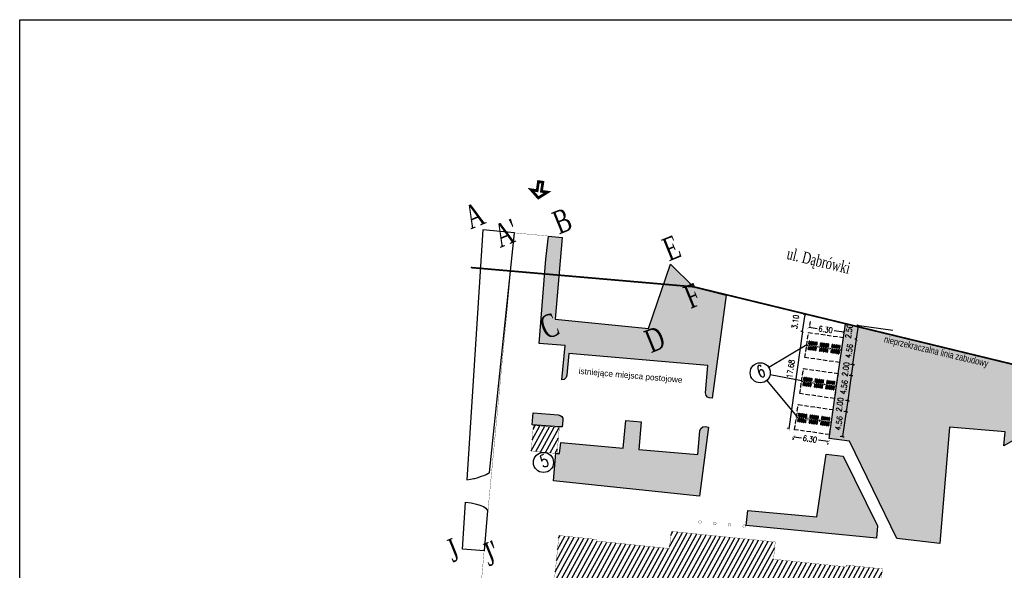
# Model space of a CAD drawing. Header units: millimetres. Extents: x 35493 to 180603, y 21087 to 91186.
# Tile 2 of 6: x 138186 to 155925, y 31745 to 41659. Entities that reach past the tile are written whole.
import ezdxf

# ---------------------------------------------------------------- set-up
doc = ezdxf.new("R2010")
doc.units = ezdxf.units.MM
doc.linetypes.add('DASHED2', pattern=[0.375, 0.25, -0.125])
doc.linetypes.add('HIDDEN2', pattern=[4.7625, 3.175, -1.5875])
doc.layers.add('area', color=6, linetype='Continuous', plot=False)
for name, color, linetype in [('Budynki', 7, 'Continuous'), ('ci', 9, 'Continuous'), ('dim', 40, 'Continuous'), ('hatch', 9, 'Continuous'), ('OPIS', 2, 'Continuous'), ('TEXT', 2, 'Continuous'), ('ZIELEN', 84, 'Continuous')]:
    doc.layers.add(name, color=color, linetype=linetype)
doc.layers.add('sc', color=4, linetype='Continuous', lineweight=30)
doc.styles.add('arialce', font='arial.ttf', dxfattribs={"width": 0.8})
doc.styles.add('ROMANS', font='romans.shx', dxfattribs={"width": 0.7})
doc.styles.get("Standard").update_dxf_attribs({"font": 'arial.ttf', "height": 20})
doc.dimstyles.new('SS', dxfattribs={"dimtxt": 100, "dimasz": 50, "dimexe": 30, "dimexo": 200, "dimgap": 50, "dimtad": 1, "dimlfac": 0.01, "dimrnd": 0.01, "dimzin": 4, "dimdsep": 46, "dimtxsty": 'ROMANS', "dimblk": 'ARCHTICK', "dimcen": 50, "dimclrd": 256, "dimclre": 256, "dimclrt": 3, "dimadec": 0, "dimazin": 0, "dimtfac": 1.2, "dimtmove": 2, "dimatfit": 3, "dimldrblk": 'ARCHTICK', "dimfxl": 1, "dimtolj": 1, "dimarcsym": 0})
pattern_1 = [(61.192566, (25260.98, -72572.43), (-69.55188, 38.248222), [])]

# ---------------------------------------------------------------- blocks, each defined once
blk = doc.blocks.new('_ArchTick')
at = {"color": 0, "linetype": 'ByBlock', "const_width": 0.15}
blk.add_lwpolyline([(-0.5, -0.5), (0.5, 0.5)], dxfattribs=at)
blk = doc.blocks.new('*D5')
at = {"layer": 'Defpoints', "color": 0, "ltscale": 0.2, "transparency": 16777216}
for p in [(152957, 35487), (152929, 35289), (153168, 35255)]:
    blk.add_point(p, dxfattribs=at)
at = {"layer": 'dim', "lineweight": -2, "ltscale": 0.2, "transparency": 16777216}
for p, q in [((153155, 35459), (153226, 35448)), ((153197, 35453), (153168, 35255)), ((153127, 35261), (153198, 35250))]:
    blk.add_line(p, q, dxfattribs=at)
at = {"layer": 'dim', "lineweight": -2, "ltscale": 0.2, "transparency": 16777216, "xscale": 50, "yscale": 50, "zscale": 50}
for p, rotation in [((153197, 35453), 81.8621941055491), ((153168, 35255), 261.8621941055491)]:
    blk.add_blockref('_ArchTick', p, dxfattribs=dict(at, rotation=rotation))
at = {"layer": 'dim', "color": 3, "ltscale": 0.2, "transparency": 16777216, "insert": (153068, 35365), "char_height": 100, "attachment_point": 5, "rotation": 81.8622, "style": 'ROMANS'}
blk.add_mtext('\\A1;2.00', dxfattribs=at)
blk = doc.blocks.new('*D6')
at = {"layer": 'Defpoints', "color": 0, "ltscale": 0.2, "transparency": 16777216}
for p in [(152929, 35289), (152864, 34838), (153104, 34803)]:
    blk.add_point(p, dxfattribs=at)
at = {"layer": 'dim', "lineweight": -2, "ltscale": 0.2, "transparency": 16777216}
for p, q in [((153168, 35255), (153104, 34803)), ((153127, 35261), (153198, 35250)), ((153062, 34809), (153134, 34799))]:
    blk.add_line(p, q, dxfattribs=at)
at = {"layer": 'dim', "lineweight": -2, "ltscale": 0.2, "transparency": 16777216, "xscale": 50, "yscale": 50, "zscale": 50}
for p, rotation in [((153168, 35255), 81.8621941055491), ((153104, 34803), 261.8621941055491)]:
    blk.add_blockref('_ArchTick', p, dxfattribs=dict(at, rotation=rotation))
at = {"layer": 'dim', "color": 3, "ltscale": 0.2, "transparency": 16777216, "insert": (153037, 35043), "char_height": 100, "attachment_point": 5, "rotation": 81.8622, "style": 'ROMANS'}
blk.add_mtext('\\A1;4.56', dxfattribs=at)
blk = doc.blocks.new('*D7')
at = {"layer": 'Defpoints', "color": 0, "ltscale": 0.2, "transparency": 16777216}
for p in [(152864, 34838), (152836, 34640), (153076, 34605)]:
    blk.add_point(p, dxfattribs=at)
at = {"layer": 'dim', "lineweight": -2, "ltscale": 0.2, "transparency": 16777216}
for p, q in [((153062, 34809), (153134, 34799)), ((153104, 34803), (153076, 34605)), ((153034, 34611), (153105, 34601))]:
    blk.add_line(p, q, dxfattribs=at)
at = {"layer": 'dim', "lineweight": -2, "ltscale": 0.2, "transparency": 16777216, "xscale": 50, "yscale": 50, "zscale": 50}
for p, rotation in [((153104, 34803), 81.8621941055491), ((153076, 34605), 261.8621941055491)]:
    blk.add_blockref('_ArchTick', p, dxfattribs=dict(at, rotation=rotation))
at = {"layer": 'dim', "color": 3, "ltscale": 0.2, "transparency": 16777216, "insert": (152960, 34729), "char_height": 100, "attachment_point": 5, "rotation": 81.8622, "style": 'ROMANS'}
blk.add_mtext('\\A1;2.00', dxfattribs=at)
blk = doc.blocks.new('*D8')
at = {"layer": 'Defpoints', "color": 0, "ltscale": 0.2, "transparency": 16777216}
for p in [(152836, 34640), (152771, 34188), (153011, 34154)]:
    blk.add_point(p, dxfattribs=at)
at = {"layer": 'dim', "lineweight": -2, "ltscale": 0.2, "transparency": 16777216}
for p, q in [((153076, 34605), (153011, 34154)), ((153034, 34611), (153105, 34601)), ((152969, 34160), (153041, 34150))]:
    blk.add_line(p, q, dxfattribs=at)
at = {"layer": 'dim', "lineweight": -2, "ltscale": 0.2, "transparency": 16777216, "xscale": 50, "yscale": 50, "zscale": 50}
for p, rotation in [((153076, 34605), 81.8621941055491), ((153011, 34154), 261.8621941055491)]:
    blk.add_blockref('_ArchTick', p, dxfattribs=dict(at, rotation=rotation))
at = {"layer": 'dim', "color": 3, "ltscale": 0.2, "transparency": 16777216, "insert": (152944, 34394), "char_height": 100, "attachment_point": 5, "rotation": 81.8622, "style": 'ROMANS'}
blk.add_mtext('\\A1;4.56', dxfattribs=at)
blk = doc.blocks.new('*D9')
at = {"layer": 'Defpoints', "color": 0, "ltscale": 0.2, "transparency": 16777216}
for p in [(153261, 35904), (153453, 35877), (152957, 35487)]:
    blk.add_point(p, dxfattribs=at)
at = {"layer": 'dim', "lineweight": -2, "ltscale": 0.2, "transparency": 16777216}
for p, q in [((153197, 35453), (153261, 35904)), ((153255, 35905), (153232, 35908)), ((153155, 35459), (153226, 35448))]:
    blk.add_line(p, q, dxfattribs=at)
at = {"layer": 'dim', "lineweight": -2, "ltscale": 0.2, "transparency": 16777216, "xscale": 50, "yscale": 50, "zscale": 50}
for p, rotation in [((153261, 35904), 81.86219410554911), ((153197, 35453), 261.8621941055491)]:
    blk.add_blockref('_ArchTick', p, dxfattribs=dict(at, rotation=rotation))
at = {"layer": 'dim', "color": 3, "ltscale": 0.2, "transparency": 16777216, "insert": (153130, 35693), "char_height": 100, "attachment_point": 5, "rotation": 81.8622, "style": 'ROMANS'}
blk.add_mtext('\\A1;4.56', dxfattribs=at)
blk = doc.blocks.new('*D10')
at = {"layer": 'Defpoints', "color": 0, "ltscale": 0.2, "transparency": 16777216}
for p in [(153297, 36152), (154112, 36035), (153453, 35877)]:
    blk.add_point(p, dxfattribs=at)
at = {"layer": 'dim', "lineweight": -2, "ltscale": 0.2, "transparency": 16777216}
for p, q in [((153261, 35904), (153297, 36152)), ((153914, 36063), (153267, 36156)), ((153255, 35905), (153232, 35908))]:
    blk.add_line(p, q, dxfattribs=at)
at = {"layer": 'dim', "lineweight": -2, "ltscale": 0.2, "transparency": 16777216, "xscale": 50, "yscale": 50, "zscale": 50}
for p, rotation in [((153297, 36152), 81.86219410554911), ((153261, 35904), 261.8621941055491)]:
    blk.add_blockref('_ArchTick', p, dxfattribs=dict(at, rotation=rotation))
at = {"layer": 'dim', "color": 3, "ltscale": 0.2, "transparency": 16777216, "insert": (153126, 36050), "char_height": 100, "attachment_point": 5, "rotation": 81.8622, "style": 'ROMANS'}
blk.add_mtext('\\A1;2.50', dxfattribs=at)
blk = doc.blocks.new('*D11')
at = {"layer": 'Defpoints', "color": 0, "ltscale": 0.2, "transparency": 16777216}
for p in [(152398, 36028), (152411, 36123), (153021, 35938)]:
    blk.add_point(p, dxfattribs=at)
at = {"layer": 'dim', "lineweight": -2, "ltscale": 0.2, "transparency": 16777216}
for p, q in [((152426, 36226), (152416, 36152)), ((152411, 36123), (152552, 36102)), ((153035, 36033), (152859, 36059)), ((153050, 36136), (153039, 36063))]:
    blk.add_line(p, q, dxfattribs=at)
at = {"layer": 'dim', "lineweight": -2, "ltscale": 0.2, "transparency": 16777216, "xscale": 50, "yscale": 50, "zscale": 50}
for p, rotation in [((152411, 36123), 171.8621941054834), ((153035, 36033), 351.8621941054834)]:
    blk.add_blockref('_ArchTick', p, dxfattribs=dict(at, rotation=rotation))
at = {"layer": 'dim', "color": 3, "ltscale": 0.2, "transparency": 16777216, "insert": (152705, 36081), "char_height": 100, "attachment_point": 5, "rotation": 351.8622, "style": 'ROMANS'}
blk.add_mtext('\\A1;6.30', dxfattribs=at)
blk = doc.blocks.new('*D12')
at = {"layer": 'Defpoints', "color": 0, "ltscale": 0.2, "transparency": 16777216}
for p in [(152150, 34295), (152753, 34062), (152774, 34206)]:
    blk.add_point(p, dxfattribs=at)
at = {"layer": 'dim', "lineweight": -2, "ltscale": 0.2, "transparency": 16777216}
for p, q in [((152122, 34097), (152125, 34122)), ((152130, 34151), (152268, 34132)), ((152753, 34062), (152575, 34088)), ((152745, 34008), (152749, 34033))]:
    blk.add_line(p, q, dxfattribs=at)
at = {"layer": 'dim', "lineweight": -2, "ltscale": 0.2, "transparency": 16777216, "xscale": 50, "yscale": 50, "zscale": 50}
for p, rotation in [((152130, 34151), 171.862194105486), ((152753, 34062), 351.862194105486)]:
    blk.add_blockref('_ArchTick', p, dxfattribs=dict(at, rotation=rotation))
at = {"layer": 'dim', "color": 3, "ltscale": 0.2, "transparency": 16777216, "insert": (152422, 34110), "char_height": 100, "attachment_point": 5, "rotation": 351.8622, "style": 'ROMANS'}
blk.add_mtext('\\A1;6.30', dxfattribs=at)
blk = doc.blocks.new('*D13')
at = {"layer": 'Defpoints', "color": 0, "ltscale": 0.2, "transparency": 16777216}
for p in [(152469, 36017), (152040, 34293), (152219, 34267)]:
    blk.add_point(p, dxfattribs=at)
at = {"layer": 'dim', "lineweight": -2, "ltscale": 0.2, "transparency": 16777216}
for p, q in [((152291, 36043), (152040, 34293)), ((152271, 36046), (152261, 36047)), ((152021, 34295), (152011, 34297))]:
    blk.add_line(p, q, dxfattribs=at)
at = {"layer": 'dim', "lineweight": -2, "ltscale": 0.2, "transparency": 16777216, "xscale": 50, "yscale": 50, "zscale": 50}
for p, rotation in [((152291, 36043), 81.86219410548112), ((152040, 34293), 261.8621941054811)]:
    blk.add_blockref('_ArchTick', p, dxfattribs=dict(at, rotation=rotation))
at = {"layer": 'dim', "color": 3, "ltscale": 0.2, "transparency": 16777216, "insert": (152076, 35372), "char_height": 100, "attachment_point": 5, "rotation": 81.8622, "style": 'ROMANS'}
blk.add_mtext('\\A1;17.68', dxfattribs=at)
blk = doc.blocks.new('*D14')
at = {"layer": 'Defpoints', "color": 0, "ltscale": 0.2, "transparency": 16777216}
for p in [(152334, 36349), (152513, 36324), (152469, 36017)]:
    blk.add_point(p, dxfattribs=at)
at = {"layer": 'dim', "lineweight": -2, "ltscale": 0.2, "transparency": 16777216}
for p, q in [((152291, 36043), (152334, 36349)), ((152315, 36352), (152305, 36354)), ((152271, 36046), (152261, 36047))]:
    blk.add_line(p, q, dxfattribs=at)
at = {"layer": 'dim', "lineweight": -2, "ltscale": 0.2, "transparency": 16777216, "xscale": 50, "yscale": 50, "zscale": 50}
for p, rotation in [((152334, 36349), 81.86219410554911), ((152291, 36043), 261.8621941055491)]:
    blk.add_blockref('_ArchTick', p, dxfattribs=dict(at, rotation=rotation))
at = {"layer": 'dim', "color": 3, "ltscale": 0.2, "transparency": 16777216, "insert": (152159, 36218), "char_height": 100, "attachment_point": 5, "rotation": 81.8622, "style": 'ROMANS'}
blk.add_mtext('\\A1;3.10', dxfattribs=at)
blk = doc.blocks.new('st5')
at = {"color": 7, "linetype": 'Continuous', "lineweight": 25}
for p, q in [((-144, -3), (-144, 0)), ((-144, 0), (0, 0)), ((-144, -3), (0, -3)), ((-144, -41), (-144, -38)), ((-144, -38), (0, -38)), ((-144, -41), (0, -41)), ((-143, -3), (-143, -5)), ((-143, -5), (-143, -34)), ((-143, -34), (-143, -36)), ((-143, -36), (-143, -38)), ((-143, -41), (-143, -53)), ((-143, -53), (-143, -54)), ((-141, -5), (-141, -3)), ((-141, -34), (-141, -5)), ((-141, -36), (-141, -34)), ((-141, -38), (-141, -36)), ((-141, -53), (-141, -41)), ((-135, -53), (-141, -53)), ((-141, -53), (-141, -53)), ((-141, -54), (-141, -53)), ((-141, -54), (-135, -54)), ((-135, -3), (-135, -5)), ((-135, -5), (-135, -34)), ((-135, -34), (-135, -36)), ((-135, -36), (-135, -38)), ((-135, -41), (-135, -53)), ((-135, -53), (-135, -53)), ((-135, -54), (-135, -53)), ((-133, -5), (-133, -3)), ((-133, -34), (-133, -5)), ((-133, -36), (-133, -34)), ((-133, -38), (-133, -36)), ((-133, -53), (-133, -41)), ((-133, -54), (-133, -53)), ((-110, -3), (-110, -5)), ((-110, -5), (-110, -34)), ((-110, -34), (-110, -37)), ((-110, -37), (-110, -38)), ((-110, -41), (-110, -53)), ((-110, -53), (-110, -54)), ((-108, -5), (-108, -3)), ((-108, -34), (-108, -5)), ((-108, -37), (-108, -34)), ((-108, -38), (-108, -37)), ((-108, -53), (-108, -41)), ((-102, -52), (-108, -52)), ((-108, -53), (-108, -53)), ((-108, -54), (-108, -53)), ((-108, -54), (-102, -54)), ((-102, -3), (-102, -5)), ((-102, -5), (-102, -34)), ((-102, -34), (-102, -37)), ((-102, -37), (-102, -38)), ((-102, -41), (-102, -53)), ((-102, -53), (-102, -53)), ((-102, -54), (-102, -53)), ((-100, -5), (-100, -3)), ((-100, -34), (-100, -5)), ((-100, -37), (-100, -34)), ((-100, -38), (-100, -37)), ((-100, -53), (-100, -41)), ((-100, -54), (-100, -53)), ((-77, -3), (-77, -5)), ((-77, -5), (-77, -34)), ((-77, -34), (-77, -36)), ((-77, -36), (-77, -38)), ((-77, -41), (-77, -53)), ((-77, -53), (-77, -54)), ((-75, -5), (-75, -3)), ((-75, -34), (-75, -5)), ((-75, -36), (-75, -34)), ((-75, -38), (-75, -36)), ((-75, -53), (-75, -41)), ((-69, -53), (-75, -53)), ((-75, -53), (-75, -53)), ((-75, -54), (-75, -53)), ((-75, -54), (-69, -54)), ((-69, -3), (-69, -5)), ((-69, -5), (-69, -34)), ((-69, -34), (-69, -36)), ((-69, -36), (-69, -38)), ((-69, -41), (-69, -53)), ((-69, -53), (-69, -53)), ((-69, -54), (-69, -53)), ((-67, -5), (-67, -3)), ((-67, -34), (-67, -5)), ((-67, -36), (-67, -34)), ((-67, -38), (-67, -36)), ((-67, -53), (-67, -41)), ((-67, -54), (-67, -53)), ((-44, -3), (-44, -5)), ((-44, -5), (-44, -34)), ((-44, -34), (-44, -37)), ((-44, -37), (-44, -38)), ((-44, -41), (-44, -53)), ((-44, -53), (-44, -54)), ((-42, -5), (-42, -3)), ((-42, -34), (-42, -5)), ((-42, -37), (-42, -34)), ((-42, -38), (-42, -37)), ((-42, -53), (-42, -41)), ((-36, -52), (-42, -52)), ((-42, -53), (-42, -53)), ((-42, -54), (-42, -53)), ((-42, -54), (-36, -54)), ((-36, -3), (-36, -5)), ((-36, -5), (-36, -34)), ((-36, -34), (-36, -37)), ((-36, -37), (-36, -38)), ((-36, -41), (-36, -53)), ((-36, -53), (-36, -53)), ((-36, -54), (-36, -53)), ((-34, -5), (-34, -3)), ((-34, -34), (-34, -5)), ((-34, -37), (-34, -34)), ((-34, -38), (-34, -37)), ((-34, -53), (-34, -41)), ((-34, -54), (-34, -53)), ((-11, -3), (-11, -5)), ((-11, -5), (-11, -34)), ((-11, -34), (-11, -36)), ((-11, -36), (-11, -38)), ((-11, -41), (-11, -53)), ((-11, -53), (-11, -54)), ((-9, -5), (-9, -3)), ((-9, -34), (-9, -5)), ((-9, -36), (-9, -34)), ((-9, -38), (-9, -36)), ((-9, -53), (-9, -41)), ((-3, -53), (-9, -53)), ((-9, -53), (-9, -53)), ((-9, -54), (-9, -53)), ((-9, -54), (-3, -54)), ((-3, -3), (-3, -5)), ((-3, -5), (-3, -34)), ((-3, -34), (-3, -36)), ((-3, -36), (-3, -38)), ((-3, -41), (-3, -53)), ((-3, -53), (-3, -53)), ((-3, -54), (-3, -53)), ((-1, -5), (-1, -3)), ((-1, -34), (-1, -5)), ((-1, -36), (-1, -34)), ((-1, -38), (-1, -36)), ((-1, -53), (-1, -41)), ((-1, -54), (-1, -53)), ((0, -3), (0, 0)), ((0, -41), (0, -38))]:
    blk.add_line(p, q, dxfattribs=at)
at = {"color": 8, "linetype": 'Continuous', "lineweight": 25, "flags": 128}
for points in [[(-143, -5), (-143, -5), (-143, -5), (-143, -5), (-143, -5), (-143, -5), (-142, -5), (-142, -5), (-142, -5), (-142, -5), (-142, -5), (-142, -5), (-141, -5), (-141, -5), (-141, -5), (-141, -5), (-141, -5)], [(-143, -34), (-143, -34), (-143, -34), (-143, -34), (-143, -34), (-143, -34), (-142, -34), (-142, -34), (-142, -34), (-142, -34), (-142, -34), (-142, -34), (-141, -34), (-141, -34), (-141, -34), (-141, -34), (-141, -34)], [(-143, -36), (-143, -36), (-143, -37), (-143, -37), (-143, -37), (-143, -37), (-142, -37), (-142, -37), (-142, -37), (-142, -37), (-142, -37), (-142, -37), (-141, -37), (-141, -37), (-141, -36), (-141, -36), (-141, -36)], [(-141, -53), (-141, -53), (-141, -53), (-141, -53), (-141, -53), (-142, -53), (-142, -54), (-142, -54), (-142, -54), (-142, -54), (-142, -54), (-143, -53), (-143, -53), (-143, -53), (-143, -53), (-143, -53), (-143, -53)], [(-135, -5), (-135, -5), (-135, -5), (-135, -5), (-134, -5), (-134, -5), (-134, -5), (-134, -5), (-134, -5), (-134, -5), (-133, -5), (-133, -5), (-133, -5), (-133, -5), (-133, -5), (-133, -5), (-133, -5)], [(-135, -34), (-135, -34), (-135, -34), (-135, -34), (-134, -34), (-134, -34), (-134, -34), (-134, -34), (-134, -34), (-134, -34), (-133, -34), (-133, -34), (-133, -34), (-133, -34), (-133, -34), (-133, -34), (-133, -34)], [(-135, -36), (-135, -36), (-135, -37), (-135, -37), (-134, -37), (-134, -37), (-134, -37), (-134, -37), (-134, -37), (-134, -37), (-133, -37), (-133, -37), (-133, -37), (-133, -37), (-133, -36), (-133, -36), (-133, -36)], [(-133, -53), (-133, -53), (-133, -53), (-133, -53), (-133, -53), (-133, -53), (-133, -54), (-134, -54), (-134, -54), (-134, -54), (-134, -54), (-134, -53), (-134, -53), (-135, -53), (-135, -53), (-135, -53), (-135, -53)], [(-110, -5), (-110, -5), (-110, -5), (-110, -5), (-110, -5), (-110, -5), (-109, -5), (-109, -5), (-109, -5), (-109, -5), (-109, -5), (-109, -5), (-108, -5), (-108, -5), (-108, -5), (-108, -5), (-108, -5)], [(-110, -34), (-110, -34), (-110, -34), (-110, -34), (-110, -34), (-110, -35), (-109, -35), (-109, -35), (-109, -35), (-109, -35), (-109, -35), (-109, -35), (-108, -34), (-108, -34), (-108, -34), (-108, -34), (-108, -34)], [(-110, -37), (-110, -37), (-110, -37), (-110, -37), (-110, -37), (-110, -38), (-109, -38), (-109, -38), (-109, -38), (-109, -38), (-109, -38), (-109, -38), (-108, -37), (-108, -37), (-108, -37), (-108, -37), (-108, -37)], [(-108, -53), (-108, -53), (-108, -53), (-108, -53), (-108, -53), (-109, -53), (-109, -54), (-109, -54), (-109, -54), (-109, -54), (-109, -54), (-110, -53), (-110, -53), (-110, -53), (-110, -53), (-110, -53), (-110, -53)], [(-102, -5), (-102, -5), (-102, -5), (-102, -5), (-101, -5), (-101, -5), (-101, -5), (-101, -5), (-101, -5), (-101, -5), (-100, -5), (-100, -5), (-100, -5), (-100, -5), (-100, -5), (-100, -5), (-100, -5)], [(-102, -34), (-102, -34), (-102, -34), (-102, -34), (-101, -34), (-101, -35), (-101, -35), (-101, -35), (-101, -35), (-101, -35), (-100, -35), (-100, -35), (-100, -34), (-100, -34), (-100, -34), (-100, -34), (-100, -34)], [(-102, -37), (-102, -37), (-102, -37), (-102, -37), (-101, -37), (-101, -38), (-101, -38), (-101, -38), (-101, -38), (-101, -38), (-100, -38), (-100, -38), (-100, -37), (-100, -37), (-100, -37), (-100, -37), (-100, -37)], [(-100, -53), (-100, -53), (-100, -53), (-100, -53), (-100, -53), (-100, -53), (-100, -54), (-101, -54), (-101, -54), (-101, -54), (-101, -54), (-101, -53), (-101, -53), (-102, -53), (-102, -53), (-102, -53), (-102, -53)], [(-77, -5), (-77, -5), (-77, -5), (-77, -5), (-77, -5), (-77, -5), (-76, -5), (-76, -5), (-76, -5), (-76, -5), (-76, -5), (-76, -5), (-75, -5), (-75, -5), (-75, -5), (-75, -5), (-75, -5)], [(-77, -34), (-77, -34), (-77, -34), (-77, -34), (-77, -34), (-77, -34), (-76, -34), (-76, -34), (-76, -34), (-76, -34), (-76, -34), (-76, -34), (-75, -34), (-75, -34), (-75, -34), (-75, -34), (-75, -34)], [(-77, -36), (-77, -36), (-77, -37), (-77, -37), (-77, -37), (-77, -37), (-76, -37), (-76, -37), (-76, -37), (-76, -37), (-76, -37), (-76, -37), (-75, -37), (-75, -37), (-75, -36), (-75, -36), (-75, -36)], [(-75, -53), (-75, -53), (-75, -53), (-75, -53), (-75, -53), (-76, -53), (-76, -54), (-76, -54), (-76, -54), (-76, -54), (-76, -54), (-77, -53), (-77, -53), (-77, -53), (-77, -53), (-77, -53), (-77, -53)], [(-69, -5), (-69, -5), (-69, -5), (-69, -5), (-68, -5), (-68, -5), (-68, -5), (-68, -5), (-68, -5), (-68, -5), (-67, -5), (-67, -5), (-67, -5), (-67, -5), (-67, -5), (-67, -5), (-67, -5)], [(-69, -34), (-69, -34), (-69, -34), (-69, -34), (-68, -34), (-68, -34), (-68, -34), (-68, -34), (-68, -34), (-68, -34), (-67, -34), (-67, -34), (-67, -34), (-67, -34), (-67, -34), (-67, -34), (-67, -34)], [(-69, -36), (-69, -36), (-69, -37), (-69, -37), (-68, -37), (-68, -37), (-68, -37), (-68, -37), (-68, -37), (-68, -37), (-67, -37), (-67, -37), (-67, -37), (-67, -37), (-67, -36), (-67, -36), (-67, -36)], [(-67, -53), (-67, -53), (-67, -53), (-67, -53), (-67, -53), (-67, -53), (-67, -54), (-68, -54), (-68, -54), (-68, -54), (-68, -54), (-68, -53), (-68, -53), (-69, -53), (-69, -53), (-69, -53), (-69, -53)], [(-44, -5), (-44, -5), (-44, -5), (-44, -5), (-44, -5), (-44, -5), (-43, -5), (-43, -5), (-43, -5), (-43, -5), (-43, -5), (-43, -5), (-42, -5), (-42, -5), (-42, -5), (-42, -5), (-42, -5)], [(-44, -34), (-44, -34), (-44, -34), (-44, -34), (-44, -34), (-44, -35), (-43, -35), (-43, -35), (-43, -35), (-43, -35), (-43, -35), (-43, -35), (-42, -34), (-42, -34), (-42, -34), (-42, -34), (-42, -34)], [(-44, -37), (-44, -37), (-44, -37), (-44, -37), (-44, -37), (-44, -38), (-43, -38), (-43, -38), (-43, -38), (-43, -38), (-43, -38), (-43, -38), (-42, -37), (-42, -37), (-42, -37), (-42, -37), (-42, -37)], [(-42, -53), (-42, -53), (-42, -53), (-42, -53), (-42, -53), (-43, -53), (-43, -54), (-43, -54), (-43, -54), (-43, -54), (-43, -54), (-44, -53), (-44, -53), (-44, -53), (-44, -53), (-44, -53), (-44, -53), (-44, -53)], [(-36, -5), (-36, -5), (-36, -5), (-36, -5), (-35, -5), (-35, -5), (-35, -5), (-35, -5), (-35, -5), (-35, -5), (-34, -5), (-34, -5), (-34, -5), (-34, -5), (-34, -5), (-34, -5), (-34, -5)], [(-36, -34), (-36, -34), (-36, -34), (-36, -34), (-35, -34), (-35, -35), (-35, -35), (-35, -35), (-35, -35), (-35, -35), (-34, -35), (-34, -35), (-34, -34), (-34, -34), (-34, -34), (-34, -34), (-34, -34)], [(-36, -37), (-36, -37), (-36, -37), (-36, -37), (-35, -37), (-35, -38), (-35, -38), (-35, -38), (-35, -38), (-35, -38), (-34, -38), (-34, -38), (-34, -37), (-34, -37), (-34, -37), (-34, -37), (-34, -37)], [(-34, -53), (-34, -53), (-34, -53), (-34, -53), (-34, -53), (-34, -53), (-34, -54), (-35, -54), (-35, -54), (-35, -54), (-35, -54), (-35, -53), (-35, -53), (-36, -53), (-36, -53), (-36, -53), (-36, -53), (-36, -53)], [(-11, -5), (-11, -5), (-11, -5), (-11, -5), (-11, -5), (-11, -5), (-10, -5), (-10, -5), (-10, -5), (-10, -5), (-10, -5), (-10, -5), (-9, -5), (-9, -5), (-9, -5), (-9, -5), (-9, -5)], [(-11, -34), (-11, -34), (-11, -34), (-11, -34), (-11, -34), (-11, -34), (-10, -34), (-10, -34), (-10, -34), (-10, -34), (-10, -34), (-10, -34), (-9, -34), (-9, -34), (-9, -34), (-9, -34), (-9, -34)], [(-11, -36), (-11, -36), (-11, -37), (-11, -37), (-11, -37), (-11, -37), (-10, -37), (-10, -37), (-10, -37), (-10, -37), (-10, -37), (-10, -37), (-9, -37), (-9, -37), (-9, -36), (-9, -36), (-9, -36)], [(-9, -53), (-9, -53), (-9, -53), (-9, -53), (-9, -53), (-10, -53), (-10, -54), (-10, -54), (-10, -54), (-10, -54), (-10, -54), (-11, -53), (-11, -53), (-11, -53), (-11, -53), (-11, -53), (-11, -53)], [(-3, -5), (-3, -5), (-3, -5), (-3, -5), (-2, -5), (-2, -5), (-2, -5), (-2, -5), (-2, -5), (-2, -5), (-1, -5), (-1, -5), (-1, -5), (-1, -5), (-1, -5), (-1, -5), (-1, -5)], [(-3, -34), (-3, -34), (-3, -34), (-3, -34), (-2, -34), (-2, -34), (-2, -34), (-2, -34), (-2, -34), (-2, -34), (-1, -34), (-1, -34), (-1, -34), (-1, -34), (-1, -34), (-1, -34), (-1, -34)], [(-3, -36), (-3, -36), (-3, -37), (-3, -37), (-2, -37), (-2, -37), (-2, -37), (-2, -37), (-2, -37), (-2, -37), (-1, -37), (-1, -37), (-1, -37), (-1, -37), (-1, -36), (-1, -36), (-1, -36)], [(-1, -53), (-1, -53), (-1, -53), (-1, -53), (-1, -53), (-1, -53), (-1, -54), (-2, -54), (-2, -54), (-2, -54), (-2, -54), (-2, -53), (-2, -53), (-3, -53), (-3, -53), (-3, -53), (-3, -53)]]:
    blk.add_lwpolyline(points, dxfattribs=at)
at = {"color": 7, "linetype": 'Continuous', "lineweight": 25}
for centre in [(-138, -2), (-138, -40), (-121, -2), (-121, -40), (-105, -2), (-105, -40), (-72, -2), (-72, -40), (-39, -2), (-39, -40), (-22, -2), (-22, -40), (-6, -2), (-6, -40)]:
    blk.add_circle(centre, 0.5, dxfattribs=at)
for centre in [(-142, -54), (-134, -54), (-109, -54), (-101, -54), (-76, -54), (-68, -54), (-43, -54), (-35, -54), (-10, -54), (-2, -54)]:
    blk.add_arc(centre, 0.9, 180, 0, dxfattribs=at)
blk = doc.blocks.new('wiata 30st')
at = {"layer": 'dim', "linetype": 'DASHED2', "ltscale": 100}
blk.add_line((0, 228), (630, 228), dxfattribs=at)
at = {"layer": 'sc', "ltscale": 0.2, "const_width": 5}
for points in [[(6, 450), (6, 456), (0, 456), (0, 450)], [(318, 450), (318, 456), (312, 456), (312, 450)], [(624, 450), (624, 456), (630, 456), (630, 450)], [(6, 246), (6, 252), (0, 252), (0, 246)], [(6, 204), (6, 210), (0, 210), (0, 204)], [(213, 246), (213, 252), (207, 252), (207, 246)], [(213, 204), (213, 210), (207, 210), (207, 204)], [(417, 246), (417, 252), (423, 252), (423, 246)], [(417, 204), (417, 210), (423, 210), (423, 204)], [(624, 246), (624, 252), (630, 252), (630, 246)], [(624, 204), (624, 210), (630, 210), (630, 204)], [(6, 0), (6, 6), (0, 6), (0, 0)], [(318, 0), (318, 6), (312, 6), (312, 0)], [(624, 0), (624, 6), (630, 6), (630, 0)]]:
    blk.add_lwpolyline(points, close=True, dxfattribs=at)
for points in [[(0, 6), (0, 450)], [(630, 6), (630, 450)]]:
    blk.add_lwpolyline(points, dxfattribs=at)
at = {"layer": 'sc', "linetype": 'DASHED2', "ltscale": 300}
blk.add_lwpolyline([(630, 0), (0, 0), (0, 456), (630, 456), (630, 0)], dxfattribs=at)
at = {"layer": 'sc', "linetype": 'DASHED2', "ltscale": 300, "xscale": -1, "rotation": 180.0000000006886}
for p in [(178, 249), (387, 249)]:
    blk.add_blockref('st5', p, dxfattribs=at)
at = {"layer": 'sc', "linetype": 'DASHED2', "ltscale": 300}
for p in [(178, 207), (387, 207)]:
    blk.add_blockref('st5', p, dxfattribs=at)
at = {"layer": 'sc', "linetype": 'DASHED2', "ltscale": 300, "rotation": 179.9999999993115}
blk.add_blockref('st5', (452, 249), dxfattribs=at)
at = {"layer": 'sc', "linetype": 'DASHED2', "ltscale": 300, "xscale": -1}
blk.add_blockref('st5', (452, 207), dxfattribs=at)

msp = doc.modelspace()

# ---------------------------------------------------------------- hatches: boundary and pattern name
at = {"layer": 'Budynki', "linetype": 'Continuous', "transparency": 33554559}
h = msp.add_hatch(dxfattribs=at)
h.set_pattern_fill('ANSI31', color=256, scale=25, angle=16.1925661, style=0)
h.set_pattern_definition(pattern_1)
h.paths.add_polyline_path([(147401.567, 33888.889), (147441.316, 34354.443), (147907.501, 34315.338), (147868.029, 33849.661)])
h = msp.add_hatch(dxfattribs=at)
h.set_pattern_fill('ANSI31', color=256, scale=25, angle=16.1925661, style=0)
h.set_pattern_definition(pattern_1)
h.paths.add_polyline_path([(148956.945, 26992.225), (148971.823, 25134.96), (153335.234, 25156.475), (153320.746, 28056.478), (153171.697, 28055.89), (153211.502, 28419.411), (153362.507, 28402.865), (153729.155, 31771.13), (153076.738, 31838.672), (153073.522, 31807.436), (151766.727, 31944.971), (151798.242, 32255.998), (149923.443, 32447.579), (149891.621, 32137.609), (148579.065, 32273.47), (148581.6, 32300.239), (147900.416, 32371.819), (147559.525, 28984.064), (148612.433, 28878.496), (148800.238, 30641.508), (152513.954, 30249.592), (152331.909, 28517.305), (152342.351, 28054.977), (148949.923, 28037.169), (148955.018, 27275.626)])
h.paths.add_polyline_path([(148035.395, 26976.32), (148048.8, 27169.129), (148210.532, 27323.118), (148210.868, 27330.047), (148060.698, 27339.998), (148115.977, 28133.914), (148079.98, 28135.957), (148125.163, 28921.578), (147841.389, 28949.843), (147784.016, 28152.893), (146216.264, 28242.037), (146025.436, 26076.923), (147963.032, 25944.691)])
at = {"layer": 'ZIELEN', "transparency": 33554483}
h = msp.add_hatch(color=256, dxfattribs=at)
h.dxf.hatch_style = 1
h.paths.add_polyline_path([(148714.911, 26931.642), (148713.653, 26194.759), (148412.818, 26219.862), (148468.464, 26932.969)])
h.paths.add_polyline_path([(146006.991, 25871.731), (148550.014, 25697.916), (148557.538, 24816.758), (148538.154, 24775.933), (148487.05, 24742.142), (146008.321, 25390.112), (145965.81, 25396.634)], flags=17)
h.paths.add_polyline_path([(160231.64, 26454.858), (160114.538, 26470.836), (159966.491, 26464.291), (159820.955, 26416.823), (159691.777, 26334.535), (159589.12, 26218.296), (159521.036, 26079.817), (159491.337, 25927.492), (159412.037, 24759.024), (158240.677, 24884.863), (158155.415, 24910.608), (158057.172, 24904.676), (157425.066, 24807.966), (156765.368, 24722.717), (156081.807, 24654.384), (154828.302, 24538.84), (154432.772, 24493.438), (154146.815, 24435.392), (153630.315, 24296.654), (153362.397, 24250.718), (148820.794, 24230.411), (148573.458, 24297.874), (147646.52, 24566.738), (146787.465, 24813.724), (145934.998, 24998.219), (145856.476, 24155.907), (160269.005, 24257.092), (160112.313, 24280.317), (160296.836, 26431.513)])
edge = h.paths.add_edge_path()
edge.add_line((148973.03, 25077.78), (153391.792, 25097.612))
edge.add_line((153391.792, 25097.612), (153377.515, 27939.155))
edge.add_line((153377.515, 27939.155), (153377.298, 27989.387))
edge.add_line((153377.298, 27989.387), (153546.642, 27982.123))
edge.add_line((153546.642, 27982.123), (153550.821, 28035.506))
edge.add_line((153550.821, 28035.506), (154429.202, 27951.109))
edge.add_line((154429.202, 27951.109), (154358.468, 27090.359))
edge.add_line((154358.468, 27090.359), (154790.61, 27054.26))
edge.add_line((154790.61, 27054.26), (155041.242, 26678.174))
edge.add_line((155041.242, 26678.174), (155419.533, 26289.122))
edge.add_arc((157070.372, 28275.866), 2583.102, 230.2759009, 249.4612816)
edge.add_arc((157104.792, 28329.405), 2645.349, 249.1699991, 281.7073382)
edge.add_arc((157137.383, 28290.182), 2600.439, 281.1795523, 305.7459948)
edge.add_arc((156985.504, 28453.789), 2822.087, 306.308162, 323.9950423)
edge.add_line((159268.477, 26794.81), (159325.593, 26876.936))
edge.add_line((159325.593, 26876.936), (159379.681, 26961.056))
edge.add_line((159379.681, 26961.056), (159430.738, 27047.004))
edge.add_line((159430.738, 27047.004), (159617.724, 27491.655))
edge.add_line((159617.724, 27491.655), (159704.593, 27831.275))
edge.add_line((159704.593, 27831.275), (160026.67, 31737.439))
edge.add_line((160026.67, 31737.439), (160019.29, 32011.444))
edge.add_line((160019.29, 32011.444), (159967.451, 32343.935))
edge.add_line((159967.451, 32343.935), (159883.61, 32640.311))
edge.add_line((159883.61, 32640.311), (159763.244, 32933.386))
edge.add_line((159763.244, 32933.386), (159602.789, 33221.086))
edge.add_line((159602.789, 33221.086), (159412.491, 33482.434))
edge.add_line((159412.491, 33482.434), (159186.281, 33724))
edge.add_line((159186.281, 33724), (158930.411, 33927.814))
edge.add_line((158930.411, 33927.814), (158651.574, 34103.106))
edge.add_line((158651.574, 34103.106), (158327.695, 34253.588))
edge.add_line((158327.695, 34253.588), (158040.607, 34346.614))
edge.add_line((158040.607, 34346.614), (157734.062, 34405.59))
edge.add_line((157734.062, 34405.59), (157420.378, 34428.137))
edge.add_line((157420.378, 34428.137), (157099.151, 34412.057))
edge.add_line((157099.151, 34412.057), (156783.022, 34356.848))
edge.add_line((156783.022, 34356.848), (156432.103, 34255.112))
edge.add_line((156432.103, 34255.112), (156196.48, 34146.196))
edge.add_line((156196.48, 34146.196), (155918.26, 33985.366))
edge.add_line((155918.26, 33985.366), (155937.873, 34240.934))
edge.add_line((155937.873, 34240.934), (154934.404, 34322.757))
edge.add_line((154934.404, 34322.757), (154764.329, 32226.159))
edge.add_line((154764.329, 32226.159), (153989.634, 32315.671))
edge.add_line((153989.634, 32315.671), (153136.864, 34071.122))
edge.add_line((153136.864, 34071.122), (152766.862, 34117.628))
edge.add_line((152766.862, 34117.628), (152927.551, 35240.308))
edge.add_line((152927.551, 35240.308), (153062.856, 36183.283))
edge.add_line((153062.856, 36183.283), (153350.574, 36115.102))
edge.add_line((153350.574, 36115.102), (161092.919, 34240.318))
edge.add_line((161092.919, 34240.318), (160825.245, 31198.384))
edge.add_line((160825.245, 31198.384), (160698.243, 30990.392))
edge.add_line((160698.243, 30990.392), (160339.238, 26895.259))
edge.add_line((160339.238, 26895.259), (160269.905, 26882.493))
edge.add_line((160269.905, 26882.493), (159767.726, 26923.971))
edge.add_line((159767.726, 26923.971), (159669.159, 26928.802))
edge.add_line((159669.159, 26928.802), (159568.417, 26909.961))
edge.add_line((159568.417, 26909.961), (159475.048, 26869.312))
edge.add_line((159475.048, 26869.312), (159396.059, 26808.932))
edge.add_line((159396.059, 26808.932), (159333.049, 26734.359))
edge.add_line((159333.049, 26734.359), (159267.348, 26648.637))
edge.add_line((159267.348, 26648.637), (159138.917, 26494.874))
edge.add_line((159138.917, 26494.874), (159002.279, 26352.989))
edge.add_line((159002.279, 26352.989), (158863.408, 26225.193))
edge.add_line((158863.408, 26225.193), (158704.059, 26099.781))
edge.add_line((158704.059, 26099.781), (158496.385, 25968.666))
edge.add_line((158496.385, 25968.666), (158380.045, 25910.494))
edge.add_line((158380.045, 25910.494), (158271.051, 25855.332))
edge.add_line((158271.051, 25855.332), (158258.67, 25668.467))
edge.add_line((158258.67, 25668.467), (158263.874, 25525.756))
edge.add_line((158263.874, 25525.756), (158253.817, 25430.576))
edge.add_line((158253.817, 25430.576), (158235.546, 25380.182))
edge.add_line((158235.546, 25380.182), (158170.474, 25326.715))
edge.add_line((158170.474, 25326.715), (157240.777, 25190.864))
edge.add_line((157240.777, 25190.864), (156669.425, 25116.586))
edge.add_line((156669.425, 25116.586), (155471.987, 24986.188))
edge.add_line((155471.987, 24986.188), (155043.661, 24958.338))
edge.add_line((155043.661, 24958.338), (154669.478, 24928.715))
edge.add_line((154669.478, 24928.715), (154301.566, 24878.214))
edge.add_line((154301.566, 24878.214), (153982.085, 24806.163))
edge.add_line((153982.085, 24806.163), (153792.172, 24747.995))
edge.add_line((153792.172, 24747.995), (153546.389, 24687.869))
edge.add_line((153546.389, 24687.869), (153360.096, 24653.453))
edge.add_line((153360.096, 24653.453), (148982.309, 24636.669))
edge.add_line((148982.309, 24636.669), (148973.03, 25077.78))
h.paths.add_polyline_path([(152716.312, 33839.015), (153022.943, 33797.893), (153641.263, 32543.562), (153619.126, 32325.748), (152513.569, 32430.814), (151276.298, 32548.844), (151306.609, 32821.506), (152544.863, 32705.296)], flags=17)
h.paths.add_polyline_path([(147913.96, 33849.204), (147933.434, 34047.502), (149058.594, 33945.213), (149105.622, 34443.078), (149384.031, 34416.669), (149339.327, 33921.562), (150402.219, 33829.307), (150438.16, 34254.185), (150456.094, 34300.004), (150492.245, 34326.121), (150532.734, 34333.713), (150593.608, 34324.75), (150431.467, 33082.448), (147803.85, 33355.93), (147843.455, 33851.744), (147868.437, 33849.626)])
h.paths.add_polyline_path([(147438.27, 34582.959), (147886.503, 34546.197), (147924.05, 34535.233), (147950.662, 34511.722), (147968.229, 34483.501), (147969.686, 34464.139), (147971.143, 34444.777), (147959.843, 34325.911), (147908.708, 34329.728), (147420.91, 34365.907)])
h.paths.add_polyline_path([(147711.067, 37763.563), (147961.873, 37739.911), (147831.012, 36264.904), (149513.455, 36097.438), (149913.263, 37255.887), (150325.864, 36849.839), (150912.645, 36697.426), (150663.32, 34843.196), (150605.813, 34849.164), (150576.879, 34863.022), (150551.474, 34893.132), (150542.054, 34943.503), (150586.232, 35433.251), (148079.127, 35650.731), (148045.104, 35258.691), (148033.698, 35216.1), (147996.534, 35182.108), (147954.456, 35173.534), (148011.105, 35791.027), (147545.08, 35831.681), (147665.893, 37349.9)])
h.paths.add_polyline_path([(148958.04, 28087.808), (148958.706, 28347.287), (148981.56, 28579.134), (149158.742, 30376.573), (152079.389, 30076.124), (151888.86, 28103.748)])

# ---------------------------------------------------------------- linework, layer by layer
at = {"color": 10, "linetype": 'HIDDEN2', "ltscale": 100, "const_width": 5}
msp.add_lwpolyline([(145856.476, 24155.907), (160269.005, 24257.092), (161098.066, 34236.161), (150325.864, 36849.839), (149913.263, 37255.887), (149513.455, 36097.438), (147831.012, 36264.904), (147961.873, 37739.911), (147099.815, 37821.207), (146552.726, 32092.93)], close=True, dxfattribs=at)
at = {"layer": 'area'}
msp.add_lwpolyline([(138185.787, 41659.392), (167394.479, 41659.392), (167394.479, 21087.168), (138185.787, 21087.168)], close=True, dxfattribs=at)
at = {"layer": 'ci', "color": 222, "linetype": 'DASHED2', "ltscale": 600, "const_width": 30}
msp.add_lwpolyline([(159766.508, 24248.937), (160608.075, 34355.048), (150325.864, 36849.839), (146313.098, 37196.614)], dxfattribs=at)
at = {"layer": 'sc', "const_width": 50, "elevation": -30838}
msp.add_lwpolyline([(147400.619, 38596.349), (147508.585, 38580.368), (147531.974, 38743.846), (147610.377, 38732.322), (147586.496, 38569.851), (147694.977, 38553.906), (147529.612, 38450.568)], close=True, dxfattribs=at)
at = {"layer": 'sc', "ltscale": 0.2, "const_width": 5}
msp.add_lwpolyline([(147401.567, 33888.889), (147441.316, 34354.443), (147907.501, 34315.338), (147868.029, 33849.661)], close=True, dxfattribs=at)
for points in [[(150433.642, 32638.775, 172.070856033), (150434.189, 32638.971)], [(150699.69, 32611.901, 172.070856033), (150700.237, 32612.097)], [(150964.778, 32584.748, 172.070856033), (150965.325, 32584.944)], [(151229.99, 32560.755, 172.070856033), (151230.537, 32560.951)]]:
    msp.add_lwpolyline(points, format="xyb", dxfattribs=at)
msp.add_lwpolyline([(147559.563, 28984.441), (147900.423, 32371.819), (148581.6, 32300.239), (148579.065, 32273.47), (149891.638, 32137.607), (149923.495, 32447.574), (151798.09, 32256.013), (151766.727, 31944.971), (153073.539, 31807.434), (153076.773, 31838.669), (153729.155, 31771.13), (153362.508, 28402.876)], dxfattribs=at)
at = {"layer": 'TEXT', "color": 4, "linetype": 'Continuous'}
for points in [[(152365.92, 35804.814), (151683.215, 35395.204)], [(151643.902, 35162.763), (152181.899, 34517.905)], [(151705.91, 35268.384), (152273.91, 35161.359)]]:
    msp.add_lwpolyline(points, dxfattribs=at)
for centre in [(151527.782, 35301.947), (147622.233, 33687.385)]:
    msp.add_circle(centre, 181.262, dxfattribs=at)
at = {"layer": 'ZIELEN', "ltscale": 0.2}
for points in [[(146307.623, 33384.516), (146339.122, 33390.435), (146370.438, 33397.342), (146384.694, 33400.961), (146426.115, 33412.157), (146507.663, 33438.648), (146547.789, 33453.945), (146587.4, 33470.654), (146620.302, 33485.727), (146625.469, 33488.373), (146630.457, 33491.279), (146635.512, 33494.309), (146649.7, 33504.261), (147099.837, 37821.452), (146527.244, 37875.382), (146242.888, 33375.802)], [(147711.067, 37763.563), (147961.873, 37739.911), (147831.012, 36264.904), (149513.455, 36097.438), (149913.263, 37255.887), (150325.864, 36849.839), (150912.645, 36697.426), (150663.32, 34843.196), (150605.813, 34849.164), (150576.879, 34863.022), (150551.474, 34893.132), (150542.054, 34943.503), (150586.232, 35433.251), (148079.127, 35650.731), (148045.104, 35258.691), (148033.698, 35216.1), (147996.534, 35182.108), (147954.456, 35173.534), (148011.105, 35791.027), (147545.08, 35831.681), (147665.893, 37349.9)], [(147913.96, 33849.204), (147933.434, 34047.502), (149058.594, 33945.213), (149105.622, 34443.078), (149384.031, 34416.669), (149339.327, 33921.562), (150402.219, 33829.307), (150438.16, 34254.185), (150456.094, 34300.004), (150492.245, 34326.121), (150532.734, 34333.713), (150593.608, 34324.75), (150431.467, 33082.448), (147803.85, 33355.93), (147843.455, 33851.744), (147868.437, 33849.626)], [(152716.312, 33839.015), (153022.943, 33797.893), (153641.263, 32543.562), (153619.126, 32325.748), (152513.569, 32430.814), (151276.298, 32548.844), (151306.609, 32821.506), (152544.863, 32705.296)], [(146218.002, 32974.362), (146319.407, 32961.314), (146415.905, 32938.832), (146478.561, 32918.498), (146539.916, 32894.038), (146582.504, 32863.92), (146612.358, 32824.584), (146552.726, 32092.93), (146164.403, 32124.909)]]:
    msp.add_lwpolyline(points, close=True, dxfattribs=at)
msp.add_lwpolyline([(156196.48, 34146.196), (155918.26, 33985.366), (155937.873, 34240.934), (154934.404, 34322.757), (154764.329, 32226.159), (153989.634, 32315.671), (153136.864, 34071.122), (152766.862, 34117.628), (152927.551, 35240.308), (153062.856, 36183.283), (153350.574, 36115.102), (161092.919, 34240.318)], dxfattribs=at)
at = {"layer": 'ZIELEN', "ltscale": 0.2, "elevation": 15668.1}
msp.add_lwpolyline([(147438.27, 34582.959), (147886.503, 34546.197), (147924.05, 34535.233), (147950.662, 34511.722), (147968.229, 34483.501), (147969.686, 34464.139), (147971.143, 34444.777), (147959.843, 34325.911), (147908.708, 34329.728), (147420.91, 34365.907)], close=True, dxfattribs=at)

# ---------------------------------------------------------------- block references
at = {"layer": 'sc', "rotation": 351.8621941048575}
for p in [(152333.221, 35576.14), (152240.361, 34926.746), (152147.502, 34277.351)]:
    msp.add_blockref('wiata 30st', p, dxfattribs=at)

# ---------------------------------------------------------------- texts
at = {"layer": 'ci', "color": 222, "linetype": 'DASHED2', "ltscale": 600, "style": 'arialce', "width": 0.75}
msp.add_text('nieprzekraczalna linia zabudowy', height=122.59447, rotation=346.6248345, dxfattribs=at).set_placement((153748.559, 35851.943, -13967.903))
at = {"layer": 'hatch', "ltscale": 0.2, "insert": (149184.648, 35169.373), "char_height": 106.50131, "attachment_point": 8, "rotation": 354.9969543}
msp.add_mtext_dynamic_manual_height_columns('istniejące miejsca postojowe', width=2580.43257, gutter_width=200, heights=[0], dxfattribs=at)
at = {"layer": 'OPIS', "ltscale": 100, "insert": (152040.455, 37556.315, -15441.668), "char_height": 208.10672, "width": 2595.45618, "attachment_point": 1, "rotation": 346.3572852, "style": 'ROMANS'}
msp.add_mtext('{\\fTimes New Roman|b0|i0|c238|p18;ul. Dąbrówki }', dxfattribs=at)
at = {"layer": 'TEXT', "color": 4, "linetype": 'Continuous', "char_height": 416.21344, "width": 794.01916, "attachment_point": 1, "rotation": 22.1176814, "style": 'ROMANS'}
for s, insert in [('{\\fTimes New Roman|b0|i0|c238|p18;A}', (146151.468, 38266.523)), ('{\\fTimes New Roman|b0|i0|c238|p18;B}', (147745.104, 38174.434)), ("{\\fTimes New Roman|b0|i0|c238|p18;A'}", (146684.251, 37933.336)), ('{\\fTimes New Roman|b0|i0|c238|p18;E}', (149727.016, 37690.847)), ('{\\fTimes New Roman|b0|i0|c238|p18;F}', (150111.854, 36834.801)), ('{\\fTimes New Roman|b0|i0|c238|p18;C}', (147513.92, 36282.53)), ('{\\fTimes New Roman|b0|i0|c238|p18;D}', (149402.636, 36038.628)), ('{\\fTimes New Roman|b0|i0|c238|p18;J}', (145829.237, 32268.902)), ("{\\fTimes New Roman|b0|i0|c238|p18;J'}", (146480.163, 32198.239))]:
    msp.add_mtext(s, dxfattribs=dict(at, insert=insert))
at = {"layer": 'TEXT', "color": 4, "linetype": 'Continuous', "char_height": 221.981, "attachment_point": 1, "rotation": 22.1176814, "style": 'ROMANS'}
for s, insert in [('6', (151436.553, 35405.591)), ('5', (147531.004, 33791.028))]:
    msp.add_mtext_dynamic_manual_height_columns(s, width=58.77676, gutter_width=5, heights=[0], dxfattribs=dict(at, insert=insert))

# ---------------------------------------------------------------- dimensions: what is measured, and where the dimension line sits
at = {"layer": 'dim', "ltscale": 0.2}
for base, p1, p2, picture, middle in [((152334.348, 36349.358), (152469.376, 36017.309), (152513.201, 36323.783), '*D14', (152158.997, 36218.062)), ((153296.709, 36151.548), (153453.202, 35876.628), (154112.246, 36034.931), '*D10', (153125.576, 36049.748)), ((153261.321, 35904.066), (152956.877, 35486.961), (153453.202, 35876.628), '*D9', (153130.053, 35692.517)), ((153103.912, 34803.263), (152928.566, 35288.975), (152864.018, 34837.567), '*D6', (153037.194, 35043.123)), ((153011.053, 34153.869), (152835.707, 34639.58), (152771.158, 34188.172), '*D8', (152944.334, 34393.728))]:
    dim = msp.add_linear_dim(base=base, p1=p1, p2=p2, angle=81.8621941, dimstyle='SS', dxfattribs=at)
    dim.commit()
    dim.dimension.update_dxf_attribs({"geometry": picture, "text_midpoint": middle})
for base, p1, p2, angle, picture, middle, dimtype in [((152411.357, 36122.567), (153021.426, 35938.369), (152397.77, 36027.549), 171.8621941, '*D11', (152705.392, 36080.522), 161), ((152040.256, 34292.687), (152469.376, 36017.309), (152219.108, 34267.112), 261.8621941, '*D13', (152076.085, 35371.964), 161), ((153168.461, 35254.671), (152956.877, 35486.961), (152928.566, 35288.975), 81.8621941, '*D5', (153068.447, 35365.497), 160), ((153075.601, 34605.277), (152864.018, 34837.567), (152835.707, 34639.58), 81.8621941, '*D7', (152959.873, 34728.847), 160), ((152753.158, 34062.295), (152150.05, 34295.17), (152773.706, 34205.991), 351.8621941, '*D12', (152421.849, 34109.671), 161)]:
    dim = msp.add_linear_dim(base=base, p1=p1, p2=p2, angle=angle, dimstyle='SS', dxfattribs=at)
    dim.commit()
    dim.dimension.update_dxf_attribs({"geometry": picture, "text_midpoint": middle, "dimtype": dimtype})

doc.saveas('drawing.dxf')
